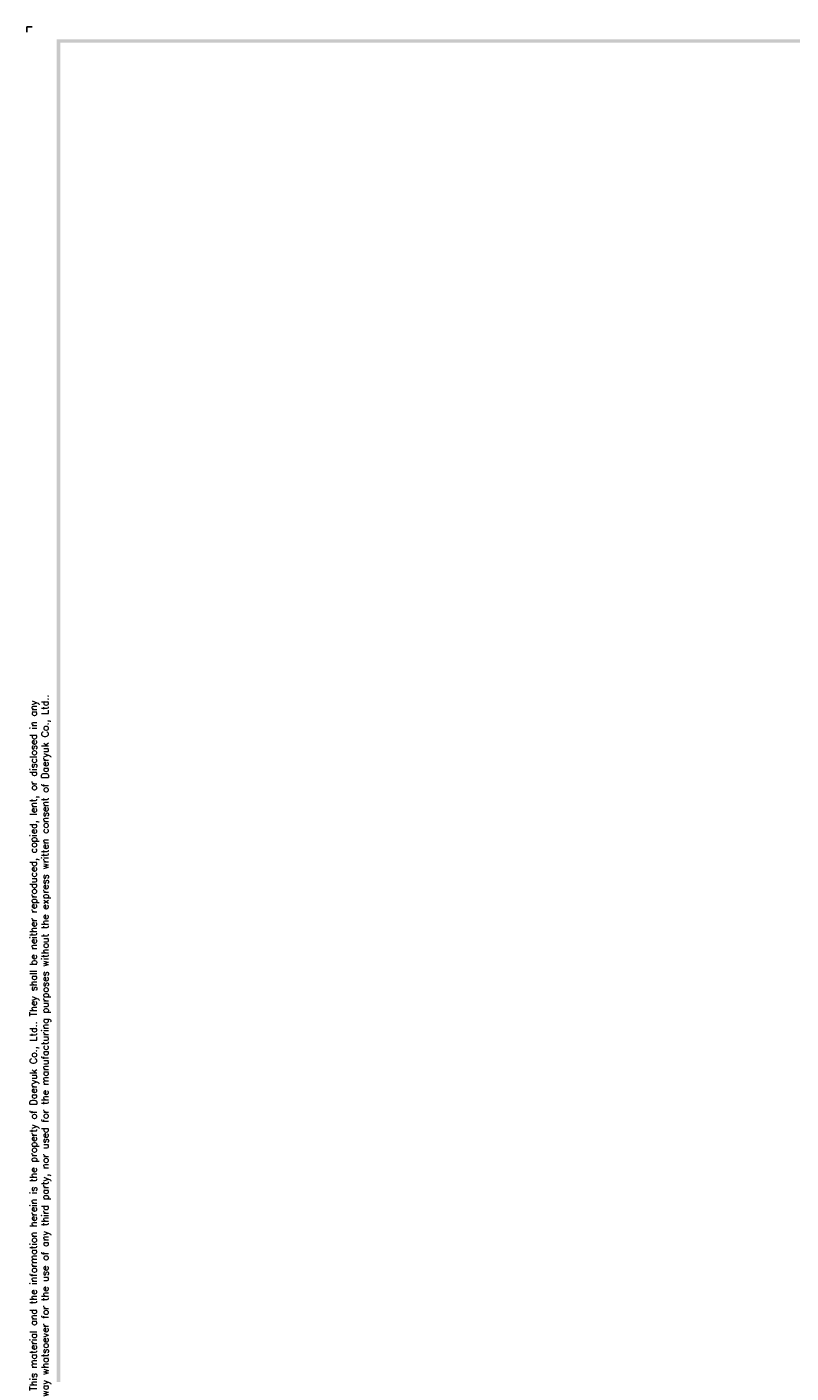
# Model space of a CAD drawing. Extents: x -28 to 1048, y -170 to 585.
# Tile 2 of 5: x -28 to 255, y 86 to 585. Entities that reach past the tile are written whole.
import ezdxf

# ---------------------------------------------------------------- set-up
doc = ezdxf.new("R2010")
doc.units = 0
doc.header["$MEASUREMENT"] = 0
doc.layers.add('di', color=3, linetype='CONTINUOUS')
doc.layers.add('dwg', color=7, linetype='CONTINUOUS')
doc.styles.get("Standard").update_dxf_attribs({"font": 'romans.shx', "height": 2, "bigfont": 'hgs.shx'})

msp = doc.modelspace()

# ---------------------------------------------------------------- linework, layer by layer
at = {"layer": 'di'}
for p in [(-26.177, 585.003), (-28.127, 583.053)]:
    msp.add_line(p, (-28.127, 585.003), dxfattribs=at)
at = {"layer": 'dwg'}
for points in [[(-17.077, 580.453), (-15.777, 579.153), (1043.723, 580.453), (1042.423, 579.153)], [(-17.077, -165.747), (-15.777, -165.097), (-17.077, 580.453), (-15.777, 579.153)]]:
    msp.add_trace(points, dxfattribs=at)

# ---------------------------------------------------------------- texts
at = {"layer": 'di', "insert": (-23.101, 205.832), "char_height": 2.6, "width": 284.39578, "attachment_point": 5, "rotation": 90}
msp.add_mtext('\\A1;This material and the information herein is the property of Daeryuk Co., Ltd.. They shall be neither reproduced, copied, lent, or disclosed in any\\Pway whatsoever for the use of any third party, nor used for the manufacturing purposes without the express written consent of Daeryuk Co., Ltd..', dxfattribs=at)

doc.saveas('drawing.dxf')
